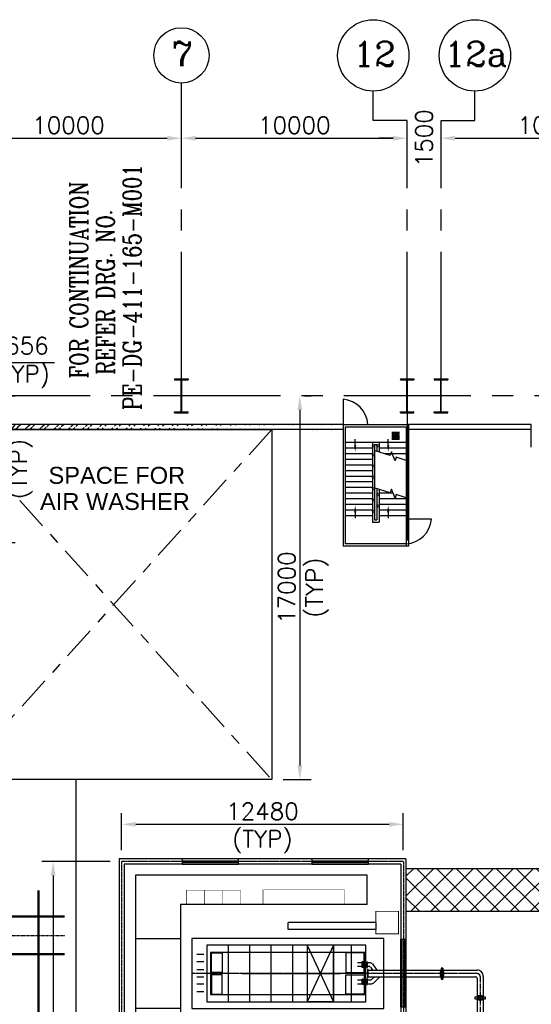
# Model space of a CAD drawing. Header units: inches. Extents: x -341304 to 31571016, y -692717 to 2132253.
# Tile 133 of 256: x 483044 to 505709, y -285937 to -242328. Entities that reach past the tile are written whole.
import ezdxf
from ezdxf.enums import TextEntityAlignment as Align

# ---------------------------------------------------------------- set-up
doc = ezdxf.new("R2010")
doc.units = ezdxf.units.IN
doc.header["$MEASUREMENT"] = 0
for name, pattern in [('CENTER', [2, 1.25, -0.25, 0.25, -0.25]), ('CENTER2', [1.125, 0.75, -0.125, 0.125, -0.125]), ('CENTRE', [1.5, 0.75, -0.25, 0.25, -0.25]), ('DASHDOT', [1, 0.5, -0.25, 0, -0.25])]:
    doc.linetypes.add(name, pattern=pattern)
for name, color, linetype in [('CANAL', 4, 'Continuous'), ('COL', 1, 'Continuous'), ('DIM', 1, 'Continuous'), ('HATCH', 9, 'Continuous'), ('STR', 4, 'Continuous'), ('TCE-ME-ROAD', 244, 'Continuous'), ('text', 3, 'Continuous'), ('WALL', 40, 'Continuous')]:
    doc.layers.add(name, color=color, linetype=linetype)
doc.styles.add('ROMANC', font='ROMANC.SHX')
doc.styles.add('ROMANS', font='romans')
doc.styles.get("Standard").update_dxf_attribs({"font": 'arial.ttf'})
doc.dimstyles.new('STANDARD$7', dxfattribs={"dimscale": 75, "dimtxt": 2.5, "dimasz": 2.5, "dimexe": 1.5, "dimexo": 1.5, "dimgap": 1, "dimtad": 1, "dimdec": 0, "dimzin": 0, "dimdsep": 46, "dimtxsty": 'Standard', "dimcen": 0.1, "dimclrd": 256, "dimclre": 256, "dimclrt": 7, "dimadec": 0, "dimazin": 0, "dimtfac": 1, "dimtdec": 4, "dimtmove": 0, "dimatfit": 3, "dimfxl": 1, "dimtolj": 1, "dimtzin": 0, "dimarcsym": 0})
doc.dimstyles.new('User600', dxfattribs={"dimscale": 500, "dimtxt": 1.5, "dimasz": 1.25, "dimexe": 1, "dimexo": 1, "dimgap": 0.4, "dimtad": 1, "dimdec": 0, "dimzin": 0, "dimdsep": 46, "dimtxsty": 'ROMANS', "dimcen": 1, "dimclrd": 8, "dimclre": 8, "dimclrt": 3, "dimadec": 0, "dimazin": 0, "dimtfac": 1, "dimtdec": 0, "dimtix": 1, "dimtofl": 0, "dimtmove": 0, "dimatfit": 3, "dimfxl": 1, "dimtolj": 1, "dimtzin": 0, "dimarcsym": 0})

# ---------------------------------------------------------------- blocks, each defined once
blk = doc.blocks.new('A$C41E52089')
at = {"layer": 'COL'}
h = blk.add_hatch(dxfattribs=at)
h.set_pattern_fill('ANSI31', color=230, scale=100, style=0)
h.paths.add_polyline_path([(300, -710), (0, -710), (0, -750), (300, -750)])
h.paths.add_polyline_path([(0, -710), (-300, -710), (-300, -750), (0, -750)])
h.paths.add_polyline_path([(0, 0), (-13, 0), (-13, -710), (0, -710)])
h.paths.add_polyline_path([(0, 710), (-13, 710), (-13, 0), (0, 0)])
h.paths.add_polyline_path([(12, 0), (0, 0), (0, -710), (12, -710)])
h.paths.add_polyline_path([(12, 710), (0, 710), (0, 0), (12, 0)])
h.paths.add_polyline_path([(300, 750), (0, 750), (0, 710), (12, 710), (300, 710)])
h.paths.add_polyline_path([(0, 750), (-300, 750), (-300, 710), (0, 710)])
at = {"layer": 'COL', "color": 230}
for p, q in [((-300, 750), (300, 750)), ((-300, 750), (-300, 710)), ((-300, 710), (300, 710)), ((-13, -710), (-13, 710)), ((12, -710), (12, 710)), ((300, 750), (300, 710)), ((123, 0), (-123, 0)), ((-300, -710), (300, -710)), ((-300, -750), (-300, -710)), ((-300, -750), (300, -750)), ((300, -750), (300, -710))]:
    blk.add_line(p, q, dxfattribs=at)
at = {"layer": 'COL', "color": 2}
blk.add_line((0, -790), (0, 790), dxfattribs=at)
blk = doc.blocks.new('BTG Road')
at = {"layer": 'TCE-ME-ROAD'}
blk.add_line((2717144, 551689), (2737894, 551689), dxfattribs=at)
blk = doc.blocks.new('*D316')
at = {"color": 8, "lineweight": -2, "transparency": 16777216}
blk.add_line((480834, -247579), (489584, -247579), dxfattribs=at)
at = {"color": 8, "transparency": 16777216}
for points in [[(480834, -247475), (480834, -247683), (480209, -247579)], [(489584, -247475), (489584, -247683), (490209, -247579)]]:
    blk.add_solid(points, dxfattribs=at)
at = {"layer": 'Defpoints', "color": 0, "transparency": 16777216}
for p in [(480209, -247579), (490209, -247579), (490209, -247579)]:
    blk.add_point(p, dxfattribs=at)
at = {"color": 3, "transparency": 16777216, "insert": (485209, -247004), "char_height": 750, "attachment_point": 5, "style": 'ROMANS'}
blk.add_mtext('\\A1;10000', dxfattribs=at)
blk = doc.blocks.new('*D317')
at = {"color": 8, "lineweight": -2, "transparency": 16777216}
blk.add_line((490834, -247579), (499584, -247579), dxfattribs=at)
at = {"color": 8, "transparency": 16777216}
for points in [[(490834, -247475), (490834, -247683), (490209, -247579)], [(499584, -247475), (499584, -247683), (500209, -247579)]]:
    blk.add_solid(points, dxfattribs=at)
at = {"layer": 'Defpoints', "color": 0, "transparency": 16777216}
for p in [(490209, -247579), (500209, -247579), (500209, -247579)]:
    blk.add_point(p, dxfattribs=at)
at = {"color": 3, "transparency": 16777216, "insert": (495209, -247004), "char_height": 750, "attachment_point": 5, "style": 'ROMANS'}
blk.add_mtext('\\A1;10000', dxfattribs=at)
blk = doc.blocks.new('*D318')
at = {"color": 8, "lineweight": -2, "transparency": 16777216}
for p, q in [((499584, -247579), (498959, -247579)), ((502334, -247579), (502959, -247579)), ((501709, -248079), (501709, -248079))]:
    blk.add_line(p, q, dxfattribs=at)
at = {"color": 8, "transparency": 16777216}
for points in [[(499584, -247475), (499584, -247683), (500209, -247579)], [(502334, -247475), (502334, -247683), (501709, -247579)]]:
    blk.add_solid(points, dxfattribs=at)
at = {"layer": 'Defpoints', "color": 0, "transparency": 16777216}
for p in [(500209, -247579), (501709, -247579), (501709, -247579)]:
    blk.add_point(p, dxfattribs=at)
at = {"color": 3, "transparency": 16777216, "insert": (500959, -247579), "char_height": 750, "attachment_point": 5, "rotation": 90, "style": 'ROMANS'}
blk.add_mtext('\\A1;1500', dxfattribs=at)
blk = doc.blocks.new('*D319')
at = {"color": 8, "lineweight": -2, "transparency": 16777216}
for p, q in [((502334, -247579), (511084, -247579)), ((501709, -248079), (501709, -248079))]:
    blk.add_line(p, q, dxfattribs=at)
at = {"color": 8, "transparency": 16777216}
for points in [[(502334, -247475), (502334, -247683), (501709, -247579)], [(511084, -247475), (511084, -247683), (511709, -247579)]]:
    blk.add_solid(points, dxfattribs=at)
at = {"layer": 'Defpoints', "color": 0, "transparency": 16777216}
for p in [(501709, -247579), (511709, -247579), (511709, -247579)]:
    blk.add_point(p, dxfattribs=at)
at = {"color": 3, "transparency": 16777216, "insert": (506709, -247004), "char_height": 750, "attachment_point": 5, "style": 'ROMANS'}
blk.add_mtext('\\A1;10000', dxfattribs=at)
blk = doc.blocks.new('*D206')
at = {"color": 8, "lineweight": -2, "transparency": 16777216}
for p, q in [((479729, -258984), (482842, -258984)), ((482342, -264859), (482342, -259609)), ((478734, -265484), (482842, -265484))]:
    blk.add_line(p, q, dxfattribs=at)
at = {"color": 8, "transparency": 16777216}
for points in [[(482237, -259609), (482446, -259609), (482342, -258984)], [(482237, -264859), (482446, -264859), (482342, -265484)]]:
    blk.add_solid(points, dxfattribs=at)
at = {"layer": 'Defpoints', "color": 0, "transparency": 16777216}
for p in [(479229, -258984), (482342, -258984), (478234, -265484)]:
    blk.add_point(p, dxfattribs=at)
at = {"color": 3, "transparency": 16777216, "char_height": 750, "attachment_point": 5, "rotation": 90, "style": 'ROMANS'}
for s, insert in [('\\A1;6500', (481767, -262234)), ('\\A1;(TYP)', (483113, -262234))]:
    blk.add_mtext(s, dxfattribs=dict(at, insert=insert))
blk = doc.blocks.new('*D254')
at = {"color": 8, "lineweight": -2, "transparency": 16777216}
for p, q in [((478553, -257180), (478553, -258017)), ((480209, -257517), (480209, -257017)), ((479178, -257517), (479584, -257517)), ((480209, -257517), (484586, -257517))]:
    blk.add_line(p, q, dxfattribs=at)
at = {"color": 8, "transparency": 16777216}
for points in [[(479178, -257413), (479178, -257622), (478553, -257517)], [(479584, -257413), (479584, -257622), (480209, -257517)]]:
    blk.add_solid(points, dxfattribs=at)
at = {"layer": 'Defpoints', "color": 0, "transparency": 16777216}
for p in [(478553, -256680), (480209, -257517), (480209, -258017)]:
    blk.add_point(p, dxfattribs=at)
at = {"color": 3, "transparency": 16777216, "insert": (483047, -257517), "char_height": 750, "attachment_point": 5, "style": 'ROMANS'}
blk.add_mtext('\\A1;1656\\P(TYP)', dxfattribs=at)
blk = doc.blocks.new('*D261')
at = {"color": 8, "lineweight": -2, "transparency": 16777216}
for p, q in [((495665, -258984), (495952, -258984)), ((495452, -259609), (495452, -275359)), ((494709, -275984), (495952, -275984))]:
    blk.add_line(p, q, dxfattribs=at)
at = {"color": 8, "transparency": 16777216}
for points in [[(495348, -259609), (495556, -259609), (495452, -258984)], [(495348, -275359), (495556, -275359), (495452, -275984)]]:
    blk.add_solid(points, dxfattribs=at)
at = {"layer": 'Defpoints', "color": 0, "transparency": 16777216}
for p in [(495165, -258984), (494209, -275984), (495452, -275984)]:
    blk.add_point(p, dxfattribs=at)
at = {"color": 3, "transparency": 16777216, "char_height": 750, "attachment_point": 5, "rotation": 90, "style": 'ROMANS'}
for s, insert in [('\\A1;17000', (494877, -267484)), ('\\A1;(TYP)', (496224, -267484))]:
    blk.add_mtext(s, dxfattribs=dict(at, insert=insert))
blk = doc.blocks.new('*D391')
at = {"color": 8, "lineweight": -2, "transparency": 16777216}
for p, q in [((487059, -279609), (484026, -279609)), ((484526, -280234), (484526, -299614)), ((487059, -300239), (484026, -300239))]:
    blk.add_line(p, q, dxfattribs=at)
at = {"color": 8, "transparency": 16777216}
for points in [[(484422, -280234), (484630, -280234), (484526, -279609)], [(484422, -299614), (484630, -299614), (484526, -300239)]]:
    blk.add_solid(points, dxfattribs=at)
at = {"layer": 'Defpoints', "color": 0, "transparency": 16777216}
for p in [(487559, -279609, 96251), (484526, -300239), (487559, -300239, 96251)]:
    blk.add_point(p, dxfattribs=at)
at = {"color": 3, "transparency": 16777216, "char_height": 750, "attachment_point": 5, "rotation": 90, "style": 'ROMANS'}
for s, insert in [('\\A1;20630', (483951, -289924)), ('\\A1;(TYP)', (485297, -289924))]:
    blk.add_mtext(s, dxfattribs=dict(at, insert=insert))
blk = doc.blocks.new('*D392')
at = {"layer": 'Defpoints', "color": 0, "transparency": 16777216}
for p in [(500039, -277965), (487559, -279609, 96251), (500039, -279609, 96251)]:
    blk.add_point(p, dxfattribs=at)
at = {"layer": 'DIM', "color": 8, "lineweight": -2, "transparency": 16777216}
for p, q in [((487559, -279109), (487559, -277465)), ((500039, -279109), (500039, -277465)), ((488184, -277965), (499414, -277965))]:
    blk.add_line(p, q, dxfattribs=at)
at = {"layer": 'DIM', "color": 8, "transparency": 16777216}
for points in [[(488184, -277861), (488184, -278069), (487559, -277965)], [(499414, -277861), (499414, -278069), (500039, -277965)]]:
    blk.add_solid(points, dxfattribs=at)
at = {"layer": 'DIM', "color": 3, "transparency": 16777216, "char_height": 750, "attachment_point": 5, "style": 'ROMANS'}
for s, insert in [('\\A1;12480', (493799, -277390)), ('\\A1;(TYP)', (493799, -278737))]:
    blk.add_mtext(s, dxfattribs=dict(at, insert=insert))
blk = doc.blocks.new('A$C56E52F4D')
at = {"color": 230, "linetype": 'CENTER', "ltscale": 0.1}
for p, q in [((4970, 3514), (4970, 3514)), ((4970, 3267), (4970, -9364)), ((16170, 3293), (16170, -9364)), ((5, 1), (5, -12479)), ((5, 1), (20635, 1)), ((10570, 1), (10570, -9364)), ((20635, 1), (20635, -12479)), ((5, -12479), (20635, -12479))]:
    blk.add_line(p, q, dxfattribs=at)
at = {"color": 230}
for p, q in [((5094, 3544), (9954, 3541)), ((11137, 3545), (16036, 3537)), ((4817, -1561), (4818, 3267)), ((5115, -1561), (5115, 3198)), ((5178, 3266), (9970, 3266)), ((10427, 309), (10427, 3395)), ((10703, -1561), (10703, 3396)), ((11131, 3268), (15967, 3260)), ((16036, -1561), (16036, 3191)), ((16313, -1561), (16313, 3276)), ((10427, -1561), (10427, 330)), ((6465, -114), (3465, -114)), ((12065, -114), (9065, -114)), ((17665, -114), (14665, -114)), ((6524, -865), (3415, -865)), ((3415, -865), (3415, -9364)), ((6524, -9364), (6524, -865)), ((12134, -865), (9024, -865)), ((9024, -865), (9024, -9364)), ((12134, -9364), (12134, -865)), ((17744, -865), (14634, -865)), ((14634, -865), (14634, -9364)), ((17744, -9364), (17744, -865)), ((4546, -1361), (4817, -1170)), ((5376, -1303), (5115, -1047)), ((5252, -1418), (5115, -1284)), ((10156, -1361), (10427, -1170)), ((10986, -1303), (10703, -1026)), ((10861, -1418), (10703, -1263)), ((15765, -1361), (16036, -1170)), ((16595, -1303), (16313, -1026)), ((16471, -1418), (16313, -1263)), ((6222, -1660), (3717, -1660)), ((3717, -1664), (3717, -8712)), ((4454, -1621), (4453, -1588)), ((4702, -1588), (4453, -1588)), ((4702, -1605), (4454, -1604)), ((4702, -1621), (4454, -1621)), ((4490, -1621), (4473, -1638)), ((4473, -1638), (4491, -1656)), ((4491, -1656), (4473, -1673)), ((4491, -1690), (4473, -1673)), ((4491, -1690), (4473, -1708)), ((4473, -1708), (4491, -1725)), ((4491, -1725), (4474, -1742)), ((4491, -1760), (4474, -1742)), ((4491, -1690), (4665, -1690)), ((4492, -1487), (4492, -2033)), ((4664, -1621), (4682, -1638)), ((4665, -1487), (4665, -2033)), ((4682, -1638), (4665, -1656)), ((4665, -1656), (4682, -1673)), ((4665, -1690), (4682, -1673)), ((4665, -1690), (4682, -1708)), ((4682, -1708), (4665, -1725)), ((4665, -1725), (4682, -1742)), ((4665, -1760), (4682, -1742)), ((4688, -1454), (4817, -1362)), ((4702, -1621), (4702, -1588)), ((5211, -1621), (5211, -1588)), ((5459, -1588), (5211, -1588)), ((5459, -1605), (5211, -1604)), ((5459, -1621), (5211, -1621)), ((5248, -1621), (5231, -1638)), ((5231, -1638), (5248, -1656)), ((5248, -1656), (5231, -1673)), ((5248, -1690), (5231, -1673)), ((5248, -1690), (5231, -1708)), ((5231, -1708), (5248, -1725)), ((5248, -1725), (5231, -1742)), ((5248, -1760), (5231, -1742)), ((5248, -1690), (5422, -1690)), ((5252, -2033), (5252, -1418)), ((5422, -1621), (5439, -1638)), ((5439, -1638), (5422, -1656)), ((5422, -1656), (5439, -1673)), ((5422, -1690), (5439, -1673)), ((5422, -1690), (5440, -1708)), ((5440, -1708), (5422, -1725)), ((5422, -1725), (5440, -1742)), ((5422, -1760), (5440, -1742)), ((5425, -2033), (5425, -1423)), ((5459, -1621), (5459, -1588)), ((6222, -8712), (6222, -1664)), ((11835, -1659), (9330, -1659)), ((9330, -1664), (9330, -8712)), ((10063, -1621), (10063, -1588)), ((10311, -1588), (10063, -1588)), ((10311, -1605), (10063, -1604)), ((10311, -1621), (10063, -1621)), ((10100, -1621), (10083, -1638)), ((10083, -1638), (10100, -1656)), ((10100, -1656), (10083, -1673)), ((10100, -1690), (10083, -1673)), ((10100, -1690), (10083, -1708)), ((10083, -1708), (10100, -1725)), ((10100, -1725), (10083, -1742)), ((10100, -1760), (10083, -1742)), ((10100, -1690), (10274, -1690)), ((10102, -1487), (10101, -2033)), ((10274, -1487), (10274, -2033)), ((10274, -1621), (10291, -1638)), ((10291, -1638), (10274, -1656)), ((10274, -1656), (10291, -1673)), ((10274, -1690), (10291, -1673)), ((10274, -1690), (10292, -1708)), ((10292, -1708), (10274, -1725)), ((10274, -1725), (10292, -1742)), ((10274, -1760), (10292, -1742)), ((10297, -1454), (10427, -1362)), ((10311, -1621), (10311, -1588)), ((10821, -1621), (10820, -1588)), ((11069, -1588), (10820, -1588)), ((11069, -1605), (10821, -1604)), ((11069, -1621), (10821, -1621)), ((10857, -1621), (10840, -1638)), ((10840, -1638), (10858, -1656)), ((10858, -1656), (10840, -1673)), ((10858, -1690), (10840, -1673)), ((10858, -1690), (10840, -1708)), ((10840, -1708), (10858, -1725)), ((10858, -1725), (10841, -1742)), ((10858, -1760), (10841, -1742)), ((10858, -1690), (11032, -1690)), ((10861, -2033), (10861, -1418)), ((11031, -1621), (11049, -1638)), ((11049, -1638), (11032, -1656)), ((11032, -1656), (11049, -1673)), ((11032, -1690), (11049, -1673)), ((11032, -1690), (11049, -1708)), ((11049, -1708), (11032, -1725)), ((11032, -1725), (11049, -1742)), ((11032, -1760), (11049, -1742)), ((11034, -2033), (11034, -1423)), ((11069, -1621), (11069, -1588)), ((11835, -8712), (11835, -1664)), ((17441, -1660), (14936, -1660)), ((14936, -1664), (14936, -8712)), ((15673, -1621), (15672, -1588)), ((15921, -1588), (15672, -1588)), ((15921, -1605), (15673, -1604)), ((15921, -1621), (15673, -1621)), ((15709, -1621), (15692, -1638)), ((15692, -1638), (15710, -1656)), ((15710, -1656), (15692, -1673)), ((15710, -1690), (15692, -1673)), ((15710, -1690), (15692, -1708)), ((15692, -1708), (15710, -1725)), ((15710, -1725), (15693, -1742)), ((15710, -1760), (15693, -1742)), ((15710, -1690), (15884, -1690)), ((15711, -1487), (15711, -2033)), ((15883, -1621), (15901, -1638)), ((15884, -1487), (15884, -2033)), ((15901, -1638), (15884, -1656)), ((15884, -1656), (15901, -1673)), ((15884, -1690), (15901, -1673)), ((15884, -1690), (15901, -1708)), ((15901, -1708), (15884, -1725)), ((15884, -1725), (15901, -1742)), ((15884, -1760), (15901, -1742)), ((15907, -1454), (16036, -1362)), ((15921, -1621), (15921, -1588)), ((16430, -1621), (16430, -1588)), ((16678, -1588), (16430, -1588)), ((16678, -1605), (16430, -1604)), ((16678, -1621), (16430, -1621)), ((16467, -1621), (16450, -1638)), ((16450, -1638), (16467, -1656)), ((16467, -1656), (16450, -1673)), ((16467, -1690), (16450, -1673)), ((16467, -1690), (16450, -1708)), ((16450, -1708), (16467, -1725)), ((16467, -1725), (16450, -1742)), ((16467, -1760), (16450, -1742)), ((16467, -1690), (16641, -1690)), ((16471, -2033), (16471, -1418)), ((16641, -1621), (16658, -1638)), ((16658, -1638), (16641, -1656)), ((16641, -1656), (16658, -1673)), ((16641, -1690), (16658, -1673)), ((16641, -1690), (16659, -1708)), ((16659, -1708), (16641, -1725)), ((16641, -1725), (16659, -1742)), ((16641, -1760), (16659, -1742)), ((16644, -2033), (16644, -1423)), ((16678, -1621), (16678, -1588)), ((17441, -8712), (17441, -1664)), ((4454, -1785), (4454, -1818)), ((4703, -1785), (4454, -1785)), ((4703, -1802), (4454, -1802)), ((4703, -1818), (4454, -1818)), ((4474, -1777), (4491, -1760)), ((4474, -1777), (4482, -1785)), ((4682, -1777), (4665, -1760)), ((4682, -1777), (4674, -1785)), ((4703, -1785), (4703, -1818)), ((5212, -1785), (5212, -1818)), ((5460, -1785), (5212, -1785)), ((5460, -1802), (5212, -1802)), ((5460, -1818), (5212, -1818)), ((5231, -1777), (5248, -1760)), ((5231, -1777), (5240, -1785)), ((5440, -1777), (5422, -1760)), ((5440, -1777), (5431, -1785)), ((5460, -1785), (5460, -1818)), ((10064, -1785), (10064, -1818)), ((10312, -1785), (10064, -1785)), ((10312, -1802), (10064, -1802)), ((10312, -1818), (10064, -1818)), ((10083, -1777), (10100, -1760)), ((10083, -1777), (10092, -1785)), ((10292, -1777), (10274, -1760)), ((10292, -1777), (10283, -1785)), ((10312, -1785), (10312, -1818)), ((10821, -1785), (10821, -1818)), ((11070, -1785), (10821, -1785)), ((11070, -1802), (10821, -1802)), ((11070, -1818), (10821, -1818)), ((10841, -1777), (10858, -1760)), ((10841, -1777), (10849, -1785)), ((11049, -1777), (11032, -1760)), ((11049, -1777), (11041, -1785)), ((11070, -1785), (11070, -1818)), ((15673, -1785), (15673, -1818)), ((15922, -1785), (15673, -1785)), ((15922, -1802), (15673, -1802)), ((15922, -1818), (15673, -1818)), ((15693, -1777), (15710, -1760)), ((15693, -1777), (15701, -1785)), ((15901, -1777), (15884, -1760)), ((15901, -1777), (15893, -1785)), ((15922, -1785), (15922, -1818)), ((16431, -1785), (16431, -1818)), ((16679, -1785), (16431, -1785)), ((16679, -1802), (16431, -1802)), ((16679, -1818), (16431, -1818)), ((16450, -1777), (16467, -1760)), ((16450, -1777), (16459, -1785)), ((16659, -1777), (16641, -1760)), ((16659, -1777), (16650, -1785)), ((16679, -1785), (16679, -1818)), ((6222, -2303), (3717, -2303)), ((11835, -2303), (9330, -2303)), ((17441, -2303), (14936, -2303)), ((4970, -7154), (4970, -2782)), ((6222, -3089), (3717, -3089)), ((3717, -3089), (6222, -3089)), ((3717, -3089), (6222, -4266)), ((3717, -4264), (6222, -3089)), ((6222, -3089), (6222, -4266)), ((11835, -3089), (9330, -3089)), ((9330, -3089), (11835, -3089)), ((9330, -3089), (11835, -4265)), ((9330, -4263), (11835, -3089)), ((11835, -3089), (11835, -4265)), ((17441, -3089), (14936, -3089)), ((14936, -3089), (17441, -3089)), ((14936, -3089), (17441, -4266)), ((14936, -4264), (17441, -3089)), ((17441, -3089), (17441, -4266)), ((3717, -4264), (6222, -4264)), ((9330, -4263), (11835, -4263)), ((14936, -4264), (17441, -4264)), ((3717, -4912), (6222, -4912)), ((9330, -4911), (11835, -4911)), ((14936, -4912), (17441, -4912)), ((3717, -5862), (6222, -5862)), ((9330, -5861), (11835, -5861)), ((14936, -5862), (17441, -5862)), ((3717, -6812), (6222, -6812)), ((9330, -6811), (11835, -6811)), ((14936, -6812), (17441, -6812)), ((3717, -7762), (6222, -7762)), ((9330, -7762), (11835, -7762)), ((14936, -7762), (17441, -7762)), ((3717, -8712), (6222, -8712)), ((9330, -8712), (11835, -8712)), ((14936, -8712), (17441, -8712)), ((3415, -9364), (6524, -9364)), ((9024, -9364), (12134, -9364)), ((14634, -9364), (17744, -9364))]:
    blk.add_line(p, q, dxfattribs=at)
at = {"color": 230, "linetype": 'CENTER', "ltscale": 500}
for p, q in [((9970, 3187), (9970, 3619)), ((11133, 3233), (11133, 3579)), ((9940, 3406), (9506, 3406)), ((9940, 3406), (10158, 3406)), ((10781, 3404), (10391, 3404)), ((10565, 2578), (10565, 2923))]:
    blk.add_line(p, q, dxfattribs=at)
at = {"color": 230, "linetype": 'CENTER2', "ltscale": 300}
for p, q in [((10565, 309), (10565, 3683)), ((5108, 3406), (9831, 3406)), ((10964, 3405), (16036, 3398))]:
    blk.add_line(p, q, dxfattribs=at)
at = {"color": 230, "ltscale": 16}
for p, q in [((6134, 3406), (5962, 3406)), ((8208, 3406), (8035, 3406)), ((4734, 1747), (5218, 1747)), ((4734, 1747), (5218, 1678)), ((4734, 1678), (5218, 1747)), ((5218, 1747), (5218, 1678)), ((15932, 1747), (16415, 1747)), ((15932, 1747), (16415, 1678)), ((15932, 1678), (16415, 1747)), ((3465, 116), (3465, -114)), ((3465, 116), (6465, 116)), ((3465, 49), (6465, 49)), ((6465, 116), (6465, -114)), ((9065, 116), (9065, -114)), ((9065, 116), (12065, 116)), ((9065, 49), (12065, 49)), ((12065, 116), (12065, -114)), ((14665, 116), (14665, -114)), ((14665, 116), (17665, 116)), ((14665, 49), (17665, 49)), ((17665, 116), (17665, -114)), ((19043, -115), (19043, 115)), ((20043, 116), (20043, -1115)), ((120, -114), (19043, -114)), ((3465, -60), (6465, -60)), ((3465, -114), (6465, -114)), ((6465, -114), (3465, -114)), ((9065, -60), (12065, -60)), ((9065, -114), (12065, -114)), ((12065, -114), (9065, -114)), ((14665, -60), (17665, -60)), ((14665, -114), (17665, -114)), ((17665, -114), (14665, -114)), ((20043, -114), (20520, -114)), ((2715, -1215), (2715, -5106)), ((2715, -1215), (3015, -1215)), ((3015, -1215), (3015, -5106)), ((8324, -1215), (8324, -5195)), ((8324, -1215), (8624, -1215)), ((8624, -1215), (8624, -5195)), ((13934, -1215), (13934, -5186)), ((13934, -1215), (14234, -1215)), ((14234, -1215), (14234, -5186)), ((20610, -3762), (20610, -1262)), ((20660, -3762), (20660, -1262)), ((-20, -4048), (-20, -1548)), ((30, -4048), (30, -1548)), ((615, -1604), (615, -11864)), ((1915, -1604), (615, -1604)), ((1915, -1604), (1915, -9864)), ((3015, -5106), (2711, -5106)), ((8624, -5195), (8324, -5195)), ((13934, -5186), (14234, -5186)), ((6524, -5781), (6524, -5781)), ((7024, -5781), (7024, -9864)), ((7024, -5781), (8324, -5781)), ((8324, -5781), (8330, -9859)), ((12134, -5781), (12134, -5781)), ((12634, -5774), (12639, -9868)), ((12634, -5774), (13934, -5774)), ((13934, -5774), (13939, -9866)), ((18244, -5781), (18244, -9864)), ((18244, -5781), (19544, -5781)), ((19544, -5781), (19544, -9864)), ((20610, -9298), (20610, -6798)), ((20660, -9298), (20660, -6798)), ((-20, -9803), (-20, -7303)), ((30, -9803), (30, -7303)), ((1915, -9864), (2215, -9864)), ((3415, -11864), (3415, -9864)), ((6524, -9864), (6524, -11864)), ((9024, -9873), (9024, -11864)), ((12135, -9869), (12135, -11864)), ((14635, -9866), (14634, -11864)), ((15565, -9864), (18244, -9864)), ((17744, -9864), (17744, -11864)), ((20520, -11864), (20520, -9864)), ((615, -11864), (915, -11864)), ((-110, -12594), (20750, -12594))]:
    blk.add_line(p, q, dxfattribs=at)
at = {"color": 230, "linetype": 'CENTER', "ltscale": 300}
blk.add_line((5218, 1713), (4734, 1713), dxfattribs=at)
at = {"color": 230, "linetype": 'Continuous', "ltscale": 1000}
for p, q in [((-110, 116), (-110, -12594)), ((-110, 116), (19043, 116)), ((20043, 116), (20750, 116)), ((20750, 115), (20750, -12594)), ((120, -114), (120, -12364)), ((20520, -114), (20520, -12364)), ((2215, -9864), (7024, -9864)), ((8330, -9874), (12639, -9868)), ((13939, -9866), (15565, -9864)), ((19544, -9864), (20520, -9864)), ((915, -11864), (20520, -11864)), ((120, -12364), (20520, -12364))]:
    blk.add_line(p, q, dxfattribs=at)
at = {"color": 230, "linetype": 'CENTER', "ltscale": 1000}
blk.add_line((10217, -1408), (10427, -1260), dxfattribs=at)
at = {"color": 230, "linetype": 'Continuous'}
for p, q in [((4682, -1638), (4473, -1638)), ((4682, -1708), (4474, -1708)), ((4682, -1673), (4475, -1673)), ((4682, -1742), (4475, -1742)), ((4665, -1656), (4491, -1656)), ((4665, -1725), (4491, -1725)), ((5439, -1638), (5231, -1638)), ((5440, -1708), (5231, -1708)), ((5439, -1673), (5232, -1673)), ((5440, -1742), (5233, -1742)), ((5422, -1656), (5248, -1656)), ((5422, -1725), (5248, -1725)), ((10291, -1638), (10083, -1638)), ((10292, -1708), (10083, -1708)), ((10291, -1673), (10084, -1673)), ((10292, -1742), (10085, -1742)), ((10274, -1656), (10100, -1656)), ((10274, -1725), (10100, -1725)), ((11049, -1638), (10840, -1638)), ((11049, -1708), (10841, -1708)), ((11049, -1673), (10842, -1673)), ((11049, -1742), (10842, -1742)), ((11032, -1656), (10858, -1656)), ((11032, -1725), (10858, -1725)), ((15901, -1638), (15692, -1638)), ((15901, -1708), (15693, -1708)), ((15901, -1673), (15694, -1673)), ((15901, -1742), (15694, -1742)), ((15884, -1656), (15710, -1656)), ((15884, -1725), (15710, -1725)), ((16658, -1638), (16450, -1638)), ((16659, -1708), (16450, -1708)), ((16658, -1673), (16451, -1673)), ((16659, -1742), (16452, -1742)), ((16641, -1656), (16467, -1656)), ((16641, -1725), (16467, -1725)), ((4665, -1760), (4491, -1760)), ((5422, -1760), (5248, -1760)), ((10274, -1760), (10100, -1760)), ((11032, -1760), (10858, -1760)), ((15884, -1760), (15710, -1760)), ((16641, -1760), (16467, -1760))]:
    blk.add_line(p, q, dxfattribs=at)
at = {"color": 230, "lineweight": 30}
blk.add_line((18544, -9864), (18544, -8364), dxfattribs=at)
at = {"color": 230, "lineweight": 30, "ltscale": 16}
for p, q in [((18544, -8364), (19544, -8364)), ((19544, -9864), (18544, -9864))]:
    blk.add_line(p, q, dxfattribs=at)
at = {"color": 230}
for points in [[(9267, 3951), (9767, 3951), (9767, 4451), (9267, 4451)], [(11267, 3951), (11767, 3951), (11767, 4451), (11267, 4451)], [(9267, 1951), (9767, 1951), (9767, 2451), (9267, 2451)], [(11267, 1951), (11767, 1951), (11767, 2451), (11267, 2451)], [(4037, -1696), (4037, -8537), (5903, -8537), (5903, -1696)], [(4054, -1730), (4054, -2542), (4918, -2542), (4918, -1730)], [(5143, -1561), (4791, -1561), (4791, -1588), (5143, -1588)], [(5885, -1730), (5885, -2542), (5022, -2542), (5022, -1730)], [(9577, -1661), (9577, -8571), (11581, -8571), (11581, -1661)], [(9664, -1730), (9664, -2542), (10527, -2542), (10527, -1730)], [(10752, -1561), (10400, -1561), (10400, -1588), (10752, -1588)], [(11495, -1730), (11495, -2542), (10631, -2542), (10631, -1730)], [(15187, -1661), (15187, -8571), (17191, -8571), (17191, -1661)], [(15273, -1730), (15273, -2542), (16137, -2542), (16137, -1730)], [(16362, -1561), (16010, -1561), (16010, -1588), (16362, -1588)], [(17104, -1730), (17104, -2542), (16241, -2542), (16241, -1730)], [(11581, -2805), (11581, -3746), (9577, -3746), (9577, -2805)], [(4054, -8502), (4054, -8019), (4918, -8019), (4918, -8502)], [(5885, -8502), (5885, -8019), (5022, -8019), (5022, -8502)], [(9664, -8502), (9664, -8019), (10527, -8019), (10527, -8502)], [(11495, -8502), (11495, -8019), (10631, -8019), (10631, -8502)], [(15273, -8502), (15273, -8019), (16137, -8019), (16137, -8502)], [(17104, -8502), (17104, -8019), (16241, -8019), (16241, -8502)]]:
    blk.add_lwpolyline(points, close=True, dxfattribs=at)
at = {"color": 230, "linetype": 'CENTER2', "ltscale": 300}
blk.add_lwpolyline([(9516, 4201), (11507, 4201), (11507, 2177), (9516, 2185)], close=True, dxfattribs=at)
at = {"color": 230, "ltscale": 16}
for points in [[(6134, 3492), (5962, 3492), (5962, 3319), (6134, 3319)], [(6014, 3647), (6014, 3164), (6083, 3164), (6083, 3647)], [(8208, 3492), (8035, 3492), (8035, 3319), (8208, 3319)], [(8087, 3647), (8087, 3164), (8156, 3164), (8156, 3647)], [(12922, 3492), (13095, 3492), (13095, 3319), (12922, 3319)], [(13043, 3647), (13043, 3164), (12974, 3164), (12974, 3647)], [(14996, 3492), (15168, 3492), (15168, 3319), (14996, 3319)], [(15117, 3647), (15117, 3164), (15048, 3164), (15048, 3647)], [(4734, 1678), (5218, 1678), (5218, 1747), (4734, 1747)], [(4890, 1799), (4890, 1626), (5063, 1626), (5063, 1799)], [(15932, 1678), (16415, 1678), (16415, 1747), (15932, 1747)], [(16087, 1799), (16087, 1626), (16260, 1626), (16260, 1799)], [(20750, -3762), (20750, -1262), (20520, -1262), (20520, -3762)], [(120, -4048), (120, -1548), (-110, -1548), (-110, -4048)], [(20750, -9298), (20750, -6798), (20520, -6798), (20520, -9298)], [(120, -9803), (120, -7303), (-110, -7303), (-110, -9803)]]:
    blk.add_lwpolyline(points, close=True, dxfattribs=at)
at = {"color": 230}
for points, const_width in [([(3215, -1215), (2215, -1215), (2215, -215), (3215, -215)], 40), ([(8825, -1215), (7825, -1215), (7825, -215), (8825, -215)], 40), ([(14434, -1215), (13434, -1215), (13434, -215), (14434, -215)], 40), ([(1915, -6214), (1915, -2604), (1265, -2604), (1265, -6214)], 20), ([(19514, -7283), (19514, -6633), (19014, -6633), (19014, -7283)], 20), ([(1924, -8014), (1924, -7214), (1274, -7214), (1274, -8014)], 20), ([(1924, -8814), (1924, -8014), (1274, -8014), (1274, -8814)], 20), ([(8306, -8636), (8306, -7986), (7806, -7986), (7806, -8636)], 20), ([(13916, -8676), (13916, -8026), (13416, -8026), (13416, -8676)], 20), ([(1924, -9614), (1924, -8814), (1274, -8814), (1274, -9614)], 20)]:
    blk.add_lwpolyline(points, close=True, dxfattribs=dict(at, const_width=const_width))
for centre in [(9970, 3404), (10565, 3404), (11133, 3406)]:
    blk.add_circle(centre, 138, dxfattribs=at)
for centre, radius, start, end in [((5094, 3267), 276, 89.97, 179.9912), ((5094, 3267), 276, 89.97, 179.9912), ((16036, 3260), 276, 0, 90), ((5172, 3208), 58, 84.0164, 189.5528), ((15967, 3191), 69.1, 359.9912, 90), ((5252, -1423), 173, 0.0045, 43.9426), ((10861, -1423), 173, 0.0045, 43.9426), ((16471, -1423), 173, 0.0045, 43.9426), ((4665, -1487), 173, 133.3546, 180), ((4734, -1505), 69.1, 131.8674, 180), ((10274, -1487), 173, 133.3546, 180), ((10343, -1505), 69.1, 131.8674, 180), ((15884, -1487), 173, 133.3546, 180), ((15953, -1505), 69.1, 131.8674, 180)]:
    blk.add_arc(centre, radius, start, end, dxfattribs=at)
at = {"color": 230, "linetype": 'CENTER2', "ltscale": 300}
for centre, start, end in [((5108, 3267), 90, 180), ((16036, 3259), 14.1319, 90.0396)]:
    blk.add_arc(centre, 138, start, end, dxfattribs=at)
at = {"color": 230, "ltscale": 16}
blk.add_arc((19939, -219), 902, 173.3457, 276.6543, dxfattribs=at)
at = {"color": 230}
for points in [[(4127, -8835), (4127, -9144)], [(4445, -8835), (4445, -9144)], [(4800, -8835), (4800, -9144)], [(5130, -8835), (5130, -9144)], [(5445, -8835), (5445, -9144)], [(5776, -8835), (5776, -9144)], [(9736, -8786), (9736, -9096)], [(10054, -8786), (10054, -9096)], [(10409, -8786), (10409, -9096)], [(10740, -8786), (10740, -9096)], [(11054, -8786), (11054, -9096)], [(11385, -8786), (11385, -9096)], [(15346, -8835), (15346, -9144)], [(15664, -8835), (15664, -9144)], [(16019, -8835), (16019, -9144)], [(16349, -8835), (16349, -9144)], [(16664, -8835), (16664, -9144)], [(16995, -8835), (16995, -9144)]]:
    blk.add_leader(points, dimstyle='STANDARD$7', override={"dimscale": 55, "dimtxt": 7, "dimasz": 3, "dimexe": 1, "dimexo": 1, "dimgap": 2, "dimzin": 1, "dimcen": 0.09, "dimclrd": 1, "dimclre": 1, "dimclrt": 0, "dimtdec": 0, "dimtofl": 0, "dimatfit": 1, "dimtzin": 1}, dxfattribs=at)
blk = doc.blocks.new('GT REV-02')
h = blk.add_hatch()
h.set_pattern_fill('ANSI37', color=256, scale=5000)
h.set_pattern_definition([(45, (-637440.7, 54690.7), (-441.9417, 441.9417), []), (135, (-637440.7, 54690.7), (-441.9417, -441.9417), [])])
h.paths.add_polyline_path([(-914540, 33741), (-914540, 31841), (-904781, 31841), (-904781, 19166), (-908441, 19166), (-908441, 4993), (-906541, 4993), (-906541, 17266), (-902881, 17266), (-902881, 53520), (-904781, 53520), (-904781, 33741)])
h.paths.add_polyline_path([(-916032, 31841), (-916032, 33741), (-932996, 33741), (-932996, 31841)])
at = {"ltscale": 100}
for p, q in [((-904781, 33741), (-932996, 33741)), ((-932996, 33741), (-932996, 31841)), ((-904781, 31841), (-932996, 31841))]:
    blk.add_line(p, q, dxfattribs=at)
at = {"color": 230, "linetype": 'CENTRE', "ltscale": 0.5}
blk.add_line((-963926, 30791), (-948111, 30791), dxfattribs=at)
at = {"color": 230, "linetype": 'DASHDOT', "ltscale": 2500, "const_width": 100}
for points in [[(-949273, 32791), (-949273, 26279)], [(-948111, 31629), (-963926, 31629)], [(-948111, 29953), (-963926, 29953)]]:
    blk.add_lwpolyline(points, dxfattribs=at)
at = {"color": 230, "ltscale": 0.5, "rotation": 270}
blk.add_blockref('A$C56E52F4D', (-933111, 34070), dxfattribs=at)

msp = doc.modelspace()

# ---------------------------------------------------------------- hatches: boundary and pattern name
at = {"layer": 'COL'}
h = msp.add_hatch(dxfattribs=at)
h.set_pattern_fill('ANSI31', color=256, scale=100, style=0)
h.set_pattern_definition([(45, (500209.375, -258983.513), (-8.83883, 8.83883), [])])
h.paths.add_polyline_path([(500509.4, -259693.5), (500209.4, -259693.5), (500209.4, -259733.5), (500509.4, -259733.5)])
h.paths.add_polyline_path([(500209.4, -259693.5), (499909.4, -259693.5), (499909.4, -259733.5), (500209.4, -259733.5)])
h.paths.add_polyline_path([(500209.4, -258983.5), (500196.9, -258983.5), (500196.9, -259693.5), (500209.4, -259693.5)])
h.paths.add_polyline_path([(500209.4, -258273.5), (500196.9, -258273.5), (500196.9, -258983.5), (500209.4, -258983.5)])
h.paths.add_polyline_path([(500221.9, -258983.5), (500209.4, -258983.5), (500209.4, -259693.5), (500221.9, -259693.5)])
h.paths.add_polyline_path([(500221.9, -258273.5), (500209.4, -258273.5), (500209.4, -258983.5), (500221.9, -258983.5)])
h.paths.add_polyline_path([(500509.4, -258233.5), (500209.4, -258233.5), (500209.4, -258273.5), (500221.9, -258273.5), (500509.4, -258273.5)])
h.paths.add_polyline_path([(500209.4, -258233.5), (499909.4, -258233.5), (499909.4, -258273.5), (500209.4, -258273.5)])
h = msp.add_hatch(dxfattribs=at)
h.set_pattern_fill('ANSI31', color=256, scale=100, style=0)
h.set_pattern_definition([(45, (500209.375, -258983.513), (-8.83883, 8.83883), [])])
h.paths.add_polyline_path([(500509.4, -259693.5), (500209.4, -259693.5), (500209.4, -259733.5), (500509.4, -259733.5)])
h.paths.add_polyline_path([(500209.4, -259693.5), (499909.4, -259693.5), (499909.4, -259733.5), (500209.4, -259733.5)])
h.paths.add_polyline_path([(500209.4, -258983.5), (500196.9, -258983.5), (500196.9, -259693.5), (500209.4, -259693.5)])
h.paths.add_polyline_path([(500209.4, -258273.5), (500196.9, -258273.5), (500196.9, -258983.5), (500209.4, -258983.5)])
h.paths.add_polyline_path([(500221.9, -258983.5), (500209.4, -258983.5), (500209.4, -259693.5), (500221.9, -259693.5)])
h.paths.add_polyline_path([(500221.9, -258273.5), (500209.4, -258273.5), (500209.4, -258983.5), (500221.9, -258983.5)])
h.paths.add_polyline_path([(500509.4, -258233.5), (500209.4, -258233.5), (500209.4, -258273.5), (500221.9, -258273.5), (500509.4, -258273.5)])
h.paths.add_polyline_path([(500209.4, -258233.5), (499909.4, -258233.5), (499909.4, -258273.5), (500209.4, -258273.5)])
at = {"layer": 'HATCH'}
h = msp.add_hatch(dxfattribs=at)
h.set_pattern_fill('ANSI32', color=256, scale=1200, style=0)
h.set_pattern_definition([(45, (415829.6, -357835.23), (-318.198, 318.198), []), (45, (416041.7, -357835.23), (-318.198, 318.198), [])])
edge = h.paths.add_edge_path()
edge.add_line((497369.4, -260483.4), (468209.4, -260483.5))
edge.add_line((497369.4, -260253.5), (468209.4, -260253.5))
at = {"layer": 'STR'}
h = msp.add_hatch(dxfattribs=at)
h.set_pattern_fill('ANSI37', color=256, scale=500, angle=315, style=0)
h.set_pattern_definition([(360, (469265.01, -244536.596), (2e-14, 62.5), []), (90, (469265.01, -244536.596), (-62.5, 2e-14), [])])
h.paths.add_polyline_path([(499865, -260924.4), (499865, -260589.8), (499530.7, -260589.8), (499530.7, -260924.4)])

# ---------------------------------------------------------------- linework, layer by layer
at = {"color": 2, "linetype": 'CENTRE', "ltscale": 2000}
for p, q in [((494209.1, -260483.5), (480209.4, -275983.5)), ((483047.9, -263626), (494209.4, -275983.5))]:
    msp.add_line(p, q, dxfattribs=at)
at = {"color": 2}
msp.add_lwpolyline([(480209.4, -260483.4), (494209.4, -260483.4), (494209.4, -275983.5), (480209.4, -275983.5)], close=True, dxfattribs=at)
at = {"layer": 'CANAL', "color": 240, "linetype": 'CENTER2', "ltscale": 7500}
for p, q in [((490209.4, -258233.5), (490209.4, -245134.2)), ((498709.4, -246791.6), (498709.4, -245489.9)), ((503209.4, -246791.6), (503209.4, -245489.9)), ((500209.4, -246791.6), (498709.4, -246791.6)), ((500209.4, -258233.5), (500209.4, -246791.6)), ((501709.4, -258233.5), (501709.4, -246791.6)), ((501709.4, -246791.6), (503209.4, -246791.6)), ((545221.9, -258983.5), (425815.2, -258983.5)), ((500209.4, -259773.7), (500209.3, -265646.4))]:
    msp.add_line(p, q, dxfattribs=at)
at = {"layer": 'COL'}
for p, q in [((499909.4, -258233.5), (500509.4, -258233.5)), ((499909.4, -258233.5), (499909.4, -258273.5)), ((499909.4, -258233.5), (500509.4, -258233.5)), ((499909.4, -258233.5), (499909.4, -258273.5)), ((499909.4, -258273.5), (500509.4, -258273.5)), ((499909.4, -258273.5), (500509.4, -258273.5)), ((500196.9, -259693.5), (500196.9, -258273.5)), ((500196.9, -259693.5), (500196.9, -258273.5)), ((500221.9, -259693.5), (500221.9, -258273.5)), ((500221.9, -259693.5), (500221.9, -258273.5)), ((500509.4, -258233.5), (500509.4, -258273.5)), ((500509.4, -258233.5), (500509.4, -258273.5)), ((499909.4, -259693.5), (500509.4, -259693.5)), ((499909.4, -259733.5), (499909.4, -259693.5)), ((499909.4, -259693.5), (500509.4, -259693.5)), ((499909.4, -259733.5), (499909.4, -259693.5)), ((499909.4, -259733.5), (500509.4, -259733.5)), ((499909.4, -259733.5), (500509.4, -259733.5)), ((500509.4, -259733.5), (500509.4, -259693.5)), ((500509.4, -259733.5), (500509.4, -259693.5))]:
    msp.add_line(p, q, dxfattribs=at)
at = {"layer": 'COL', "color": 2}
for p, q in [((500209.4, -259773.7), (500209.4, -258193.3)), ((500209.4, -259773.7), (500209.4, -258193.3)), ((500332.6, -258983.5), (500086.1, -258983.5)), ((500332.6, -258983.5), (500086.1, -258983.5))]:
    msp.add_line(p, q, dxfattribs=at)
at = {"layer": 'STR'}
for p, q in [((500169.4, -261053.5), (497469.4, -261053.5)), ((497906.9, -261324), (497906.9, -260912.5)), ((498669.4, -261053.5), (498669.4, -264582.5)), ((498769.4, -261153.5), (498769.4, -264482.5)), ((498869.4, -261153.5), (498769.4, -261153.5)), ((498869.4, -261153.5), (498869.4, -261445.1)), ((498969.4, -261053.5), (498969.4, -261475.9)), ((499369.4, -261324), (499369.4, -260912.5)), ((498669.4, -261303.5), (497469.4, -261303.5)), ((498669.4, -261553.5), (497469.4, -261553.5)), ((500169.4, -261303.5), (498969.4, -261303.5)), ((500169.4, -261553.5), (499221.9, -261553.5)), ((498669.4, -261803.5), (497469.4, -261803.5)), ((498669.4, -262053.5), (497469.4, -262053.5)), ((499697.3, -261803.5), (499649.9, -261803.5)), ((498669.4, -262303.5), (497469.4, -262303.5)), ((498669.4, -262553.5), (497469.4, -262553.5)), ((498669.4, -262803.5), (497469.4, -262803.5)), ((498669.4, -263053.5), (497469.4, -263053.5)), ((498669.4, -263303.5), (497469.4, -263303.5)), ((498869.4, -263099), (498869.4, -264482.5)), ((498969.4, -263129.7), (498969.4, -264582.5)), ((499585.5, -263303.5), (498969.4, -263303.5)), ((498669.4, -263553.5), (497469.4, -263553.5)), ((498669.4, -263803.5), (497469.4, -263803.5)), ((500169.4, -263553.5), (498969.4, -263553.5)), ((500169.4, -263803.5), (498969.4, -263803.5)), ((498669.4, -264053.5), (497469.4, -264053.5)), ((497906.9, -263994.5), (497906.9, -264406)), ((500169.4, -264053.5), (498969.4, -264053.5)), ((499369.4, -263994.5), (499369.4, -264406)), ((498669.4, -264303.5), (497469.4, -264303.5)), ((498669.4, -264582.5), (498969.4, -264582.5)), ((498769.4, -264482.5), (498869.4, -264482.5)), ((500169.4, -264303.5), (498969.4, -264303.5))]:
    msp.add_line(p, q, dxfattribs=at)
at = {"layer": 'STR', "flags": 128}
for points in [[(500169.4, -261844.8), (499726.5, -261708.6), (499677.3, -261868.8), (499508.8, -261466.4), (499459.6, -261626.6), (498792.2, -261421.4)], [(500169.4, -263498.7), (499726.5, -263362.5), (499677.3, -263522.7), (499508.8, -263120.3), (499459.6, -263280.4), (498792.2, -263075.3)]]:
    msp.add_lwpolyline(points, dxfattribs=at)
at = {"layer": 'STR'}
for centre in [(498719.4, -261198.5), (498919.4, -261198.5), (498719.4, -261603.1), (498719.4, -262101.7), (498719.4, -262601.7), (498719.4, -263101.7), (498919.4, -263364.6), (498719.4, -263601.7), (498919.4, -263864.6), (498719.4, -264101.7)]:
    msp.add_circle(centre, 50, dxfattribs=at)
for points in [[(497856.9, -261174), (497956.9, -261174), (497906.9, -261474)], [(499319.4, -261174), (499419.4, -261174), (499369.4, -261474)], [(497856.9, -264144.5), (497956.9, -264144.5), (497906.9, -263844.5)], [(499319.4, -264144.5), (499419.4, -264144.5), (499369.4, -263844.5)]]:
    msp.add_solid(points, dxfattribs=at)
at = {"layer": 'text', "lineweight": 25}
for centre, radius in [((498709.4, -243909.1), 1580.7), ((503209.4, -243909.1), 1580.7), ((490209.4, -243909.1), 1225)]:
    msp.add_circle(centre, radius, dxfattribs=at)
at = {"layer": 'WALL'}
for p, q in [((497369.4, -259142.4), (497369.4, -260253.5)), ((497369.4, -260253.5), (468209.4, -260253.5)), ((497369.4, -260253.5), (497369.4, -265646.4)), ((497369.4, -260253.5), (500269.4, -260253.5)), ((500269.4, -260253.5), (500269.4, -265646.4)), ((505709.4, -260253.5), (500269.4, -260253.5)), ((500269.4, -260483.5), (500269.4, -260253.5)), ((505709.4, -261253.9), (505709.4, -260253.5)), ((505709.4, -261253.9), (505709.4, -260253.5)), ((497369.4, -260483.7), (468209.4, -260483.5)), ((497469.4, -260353.5), (497469.4, -265546.4)), ((497469.4, -260353.5), (500169.4, -260353.5)), ((500169.4, -260353.5), (500169.4, -265003.5)), ((505709.4, -260483.6), (500269.4, -260483.5)), ((500169.4, -263884.3), (500169.4, -265646.4)), ((501280.4, -264451.5), (500169.4, -264451.5)), ((500163.8, -265546.4), (497469.4, -265546.4)), ((500269.4, -265646.4), (497369.4, -265646.4))]:
    msp.add_line(p, q, dxfattribs=at)
for centre, start, end in [((497280.3, -260324.9), 3.18383, 85.6916), ((500098, -264362.4), 273.18383, 355.6916)]:
    msp.add_arc(centre, 1185.8, start, end, dxfattribs=at)

# ---------------------------------------------------------------- block references
at = {"color": 230}
msp.add_blockref('GT REV-02', (1433150.1, -313674.2, 96251.3), dxfattribs=at)
at = {"layer": 'COL'}
for p in [(490209.4, -258983.5), (501709.4, -258983.5), (501709.4, -258983.5)]:
    msp.add_blockref('A$C41E52089', p, dxfattribs=at)
at = {"layer": 'TCE-ME-ROAD', "rotation": 90}
msp.add_blockref('BTG Road', (1037228.5, -3013877.5), dxfattribs=at)

# ---------------------------------------------------------------- texts
at = {"layer": 'text', "lineweight": 25, "style": 'ROMANC'}
for s, p in [('7', (489779.5, -244393.7, -192502.6)), ('12', (497815.3, -244393.7, -192502.6)), ('12a', (501844.4, -244393.7, -192502.6))]:
    msp.add_text(s, height=1100, dxfattribs=at).set_placement(p)
at = {"layer": 'text', "lineweight": 25, "style": 'ROMANC', "width": 0.8}
msp.add_text('FOR CONTINUATION', height=800, rotation=90, dxfattribs=at).set_placement((486066, -253855.9, 13), align=Align.CENTER)
for s, p in [('PE-DG-411-165-M001', (488424.5, -259620.6, 13)), ('REFER DRG. NO.', (487241.7, -258056.5, 13))]:
    msp.add_text(s, height=800, rotation=90, dxfattribs=at).set_placement(p)
at = {"layer": 'text', "linetype": 'Continuous'}
for s, p in [('SPACE FOR', (484319.9, -262883.8)), (' AIR WASHER', (483652.3, -264042.5))]:
    msp.add_text(s, height=750, dxfattribs=at).set_placement(p)
at = {"layer": 'text', "insert": (442045.9, -259622.2), "char_height": 500, "width": 4301.368, "attachment_point": 1, "style": 'ROMANS'}
msp.add_mtext('\\pi45.922;{\\W0.8;GAS CYLINDER \\P\\pi1379.3;ROOM}', dxfattribs=at)

# ---------------------------------------------------------------- dimensions: what is measured, and where the dimension line sits
at = {"color": 8}
for base, p1, p2, picture, middle in [((490209.4, -247579.2), (480209.4, -247579.2), (490209.4, -247579.2), '*D316', (485209.4, -247004.2)), ((500209.4, -247579.2), (490209.4, -247579.2), (500209.4, -247579.2), '*D317', (495209.4, -247004.2)), ((511709.4, -247579.2), (501709.4, -247579.2), (511709.4, -247579.2), '*D319', (506709.4, -247004.2))]:
    dim = msp.add_linear_dim(base=base, p1=p1, p2=p2, dimstyle='User600', override={"dimtmove": 1}, dxfattribs=at)
    dim.commit()
    dim.dimension.update_dxf_attribs({"geometry": picture, "text_midpoint": middle})
dim = msp.add_linear_dim(base=(501709.4, -247579.2), p1=(500209.4, -247579.2), p2=(501709.4, -247579.2), dimstyle='User600', override={"dimtmove": 1}, dxfattribs=at)
dim.commit()
dim.dimension.update_dxf_attribs({"geometry": '*D318', "text_midpoint": (500959.4, -247579.2), "text_rotation": 90})
at = {"color": 20}
dim = msp.add_linear_dim(base=(480209.4, -257517.5), p1=(478553.2, -256679.8), p2=(480209.4, -258017.5), text='<>\\X(TYP)', dimstyle='User600', dxfattribs=at)
dim.commit()
dim.dimension.update_dxf_attribs({"geometry": '*D254', "text_midpoint": (483046.5, -257517.5), "dimtype": 160})
at = {"color": 7}
dim = msp.add_linear_dim(base=(482341.6, -258983.5), p1=(478234.4, -265483.5), p2=(479229.3, -258983.5), angle=90, text='<>\\X(TYP)', dimstyle='User600', dxfattribs=at)
dim.commit()
dim.dimension.update_dxf_attribs({"geometry": '*D206', "text_midpoint": (482341.6, -262233.5)})
at = {"color": 230}
for base, p1, p2, picture, middle in [((495452.3, -275983.5), (495165.3, -258983.5), (494209.4, -275983.5), '*D261', (495452.3, -267483.5)), ((484525.9, -300238.5), (487559.4, -279608.5, 96251.3), (487559.4, -300238.5, 96251.3), '*D391', (484525.9, -289923.5))]:
    dim = msp.add_linear_dim(base=base, p1=p1, p2=p2, angle=90, text='<>\\X(TYP)', dimstyle='User600', dxfattribs=at)
    dim.commit()
    dim.dimension.update_dxf_attribs({"geometry": picture, "text_midpoint": middle})
at = {"layer": 'DIM', "color": 230}
dim = msp.add_linear_dim(base=(500039.4, -277965.1), p1=(487559.4, -279608.5, 96251.3), p2=(500039.4, -279608.5, 96251.3), text='<>\\X(TYP)', dimstyle='User600', dxfattribs=at)
dim.commit()
dim.dimension.update_dxf_attribs({"geometry": '*D392', "text_midpoint": (493799.4, -277965.1)})

doc.saveas('drawing.dxf')
